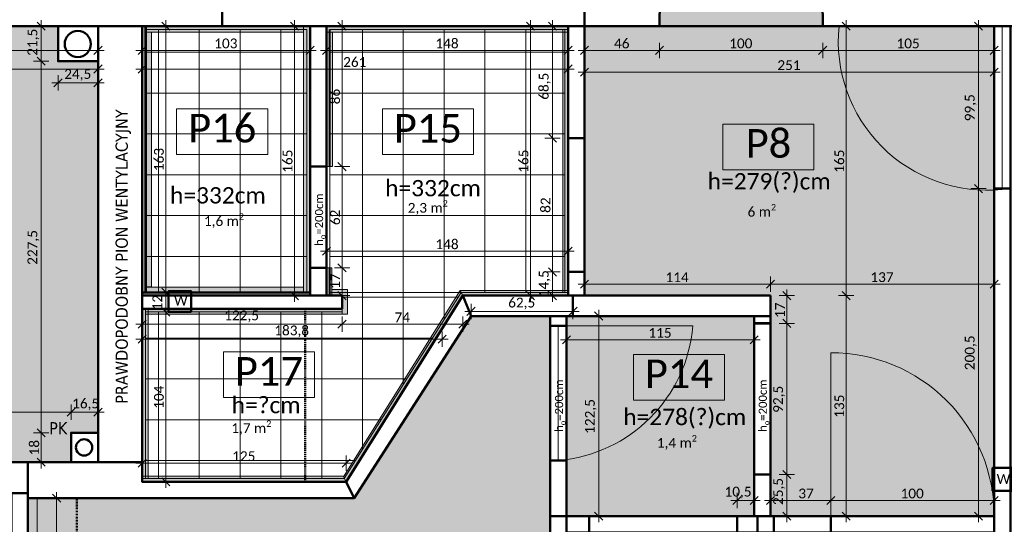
# Model space of a CAD drawing. Extents: x 70 to 2900, y 70 to 4130.
# Tile 4 of 7: x 1069 to 2275, y 1683 to 2301. Entities that reach past the tile are written whole.
import ezdxf
from ezdxf.xclip import XClip

# ---------------------------------------------------------------- set-up
doc = ezdxf.new("R2010")
doc.units = 0
doc.header["$MEASUREMENT"] = 0
doc.header["$XCLIPFRAME"] = 0
doc.linetypes.add('Kropki i Kreski', pattern=[36, 18, -9, 0, -9])
doc.linetypes.add('Przerywana', pattern=[25, 15, -10])
for name, color, linetype, lineweight in [('299-A Wymiary Opisy_Nr_pióra__41', 7, 'Continuous', 13), ('299-A Wymiary Opisy_Nr_pióra__65', 7, 'Continuous', 5), ('810-G Ogólne_Nr_pióra__1', 7, 'Continuous', 50), ('810-G Ogólne_Nr_pióra__21', 7, 'Continuous', 13), ('810-G Ogólne_Nr_pióra__24', 7, 'Continuous', 13), ('810-G Ogólne_Nr_pióra__41', 7, 'Continuous', 13), ('OW_tabela_stałe_Nr_pióra__41', 7, 'Continuous', 13), ('OW_tabela_stałe_Nr_pióra__5', 255, 'Continuous', 0), ('tekst_Nr_pióra__1', 7, 'Continuous', 50), ('tekst_Nr_pióra__41', 7, 'Continuous', 13)]:
    doc.layers.add(name, color=color, linetype=linetype, lineweight=lineweight)
for name, color, linetype, lineweight, true_color in [('810-G Ogólne_Nr_pióra__45', 7, 'Continuous', 40, 0x54be0e), ('810-G Ogólne_Nr_pióra__64', 7, 'Continuous', 5, 0x9f9f9f), ('810-G Ogólne_Nr_pióra__85', 7, 'Continuous', 40, 0xe1b45e)]:
    doc.layers.add(name, color=color, linetype=linetype, lineweight=lineweight, true_color=true_color)
doc.layers.add('820-G Rysunki Obrazki', color=7, linetype='Continuous')
doc.styles.add('GENERATED_STYLE_1', font='calibril.ttf')
doc.styles.add('GENERATED_STYLE_2', font='tahoma.ttf')
doc.linetypes.add('Fala', pattern='A,0,[1,WSPL_R1_inwentaryzacja_stan istniejÄ…cy1.Shx,S=0.447972,R=0,X=0,Y=0],-56.444445,0', length=56.444445)
pattern_1 = [(0, (338.93, 2461.1), (0, 50), []), (90, (338.93, 2461.1), (-50, 0), [])]

# ---------------------------------------------------------------- blocks, each defined once
blk = doc.blocks.new('Rysunek_2_2', base_point=(338.9, 2461.1))
at = {"layer": '810-G Ogólne_Nr_pióra__64', "linetype": 'Continuous', "lineweight": 5, "ltscale": 0.1, "true_color": 0x9f9f9f}
h = blk.add_hatch(dxfattribs=at)
h.set_pattern_fill('Siatka_25x25_0002', color=253, style=0, pattern_type=2)
h.set_pattern_definition(pattern_1)
h.paths.add_polyline_path([(1222.9, 2289.1), (1222.9, 1967.1), (1420.9, 1967.1), (1420.9, 2289.1)])
h = blk.add_hatch(dxfattribs=at)
h.set_pattern_fill('Siatka_25x25_0002', color=253, style=0, pattern_type=2)
h.set_pattern_definition(pattern_1)
h.paths.add_polyline_path([(1448.9, 2289.1), (1448.9, 1967.1), (1736.9, 1967.1), (1736.9, 2289.1)])
h = blk.add_hatch(dxfattribs=at)
h.set_pattern_fill('Siatka_25x25_0002', color=253, style=0, pattern_type=2)
h.set_pattern_definition(pattern_1)
h.paths.add_polyline_path([(1222.9, 1739.1), (1466.7, 1739.1), (1609.8, 1967.1), (1463.9, 1967.1), (1463.9, 1943.1), (1222.9, 1943.1)])
at = {"layer": '810-G Ogólne_Nr_pióra__85', "linetype": 'Continuous', "lineweight": 0, "ltscale": 0.1, "true_color": 0x382d17}
for points in [[(1800.9, 2699.1), (1800.9, 2451.1), (1854.9, 2451.1), (1852.9, 2293.1), (2052.9, 2293.1), (2051, 2451.1), (2068.9, 2451.1), (2068.9, 2699.1)], [(398.9, 2293.1), (398.9, 2079.1), (685.9, 2079.1), (685.9, 1759.1), (1131.9, 1759.1), (1131.9, 1795.1), (1164.9, 1795.1), (1164.9, 2079.1), (1164.9, 2250.1), (1115.9, 2250.1), (1115.9, 2293.1)], [(1760.9, 2293.1), (1760.9, 1963.1), (1988.9, 1963.1), (1988.9, 1693.1), (2262.9, 1693.1), (2262.9, 1963.1), (2262.9, 2293.1)], [(1718.9, 1069.1), (1718.9, 1693.1), (1718.9, 1761.1), (1718.9, 1926.1), (1718.9, 1938.1), (1622, 1938.1), (1478.9, 1715.1), (1078.8, 1715.1), (1078.8, 1069.1)], [(1968.9, 1938.1), (1738.9, 1938.1), (1738.9, 1693.1), (1968.9, 1693.1)]]:
    blk.add_hatch(color=29, dxfattribs=at).paths.add_polyline_path(points)
at = {"layer": '810-G Ogólne_Nr_pióra__85', "linetype": 'Continuous', "lineweight": 40, "ltscale": 0.1, "true_color": 0xe1b45e}
for points in [[(1222.9, 1967.1), (1222.9, 2289.1), (1222.9, 2293.1), (1218.9, 2293.1), (1218.9, 1967.1)], [(1222.9, 2293.1), (1222.9, 2285.8), (1416.7, 2285.8), (1416.7, 2293.1)], [(1424.9, 2293.1), (1416.7, 2293.1), (1416.7, 1967.1), (1424.9, 1967.1)], [(1740.9, 2293.1), (1444.9, 2293.1), (1444.9, 2285.8), (1740.9, 2285.8)], [(1224.4, 2285.8), (1224.4, 1973.7), (1230.6, 1973.7), (1230.6, 2285.8)], [(1444.9, 2285.8), (1444.9, 2121.1), (1452.2, 2121.1), (1452.2, 2285.8)], [(1734.4, 2289.1), (1734.4, 1967.1), (1740.9, 1967.1), (1740.9, 2289.1)], [(1444.9, 1997.1), (1444.9, 1963.1), (1451.6, 1963.1), (1451.6, 1997.1)], [(1424.9, 1963.1), (1424.9, 1967.1), (1218.9, 1967.1), (1218.9, 1963.1)], [(1416.7, 1973.6), (1224.4, 1973.7), (1224.4, 1967.1), (1416.7, 1967.1)], [(1451.2, 1963.1), (1470.7, 1963.1), (1470.7, 1970.8), (1451.2, 1970.8)], [(1612, 1963.1), (1608.6, 1969.2), (1465.6, 1741.2), (1468.9, 1735.1)], [(1612, 1963.1), (1740.9, 1963.1), (1740.9, 1967.1), (1736.9, 1967.1), (1736.9, 1969.2), (1608.6, 1969.2)], [(1470.7, 1963.1), (1463.9, 1963.1), (1463.9, 1940.2), (1470.7, 1940.2)], [(1218.9, 1739.1), (1226.3, 1739.1), (1226.3, 1947.1), (1218.9, 1947.1)], [(1222.9, 1947.1), (1222.9, 1940.2), (1463.9, 1940.2), (1463.9, 1947.1)], [(1218.9, 1735.1), (1468.9, 1735.1), (1465.2, 1742), (1218.9, 1742)], [(1078.9, 1715.1), (1078.9, 1069.1), (1090.2, 1069.1), (1090.2, 1715.1)]]:
    blk.add_hatch(color=43, dxfattribs=at).paths.add_polyline_path(points)
at = {"layer": '299-A Wymiary Opisy_Nr_pióra__65', "color": 7, "linetype": 'Continuous', "lineweight": 5, "ltscale": 0.1}
for p, q in [((1104.7, 2293.1), (1086, 2293.1)), ((1100.3, 2288.1), (1090.3, 2298.1)), ((1095.3, 2293.1), (1095.3, 2300.6)), ((1095.3, 2250.1), (1095.3, 2293.1)), ((1257.4, 2293.1), (1238.6, 2293.1)), ((1253, 2288.1), (1243, 2298.1)), ((1248, 2293.1), (1248, 2300.6)), ((1248, 1967.1), (1248, 2293.1)), ((1396.3, 2293.1), (1415.1, 2293.1)), ((1410.7, 2288.1), (1400.7, 2298.1)), ((1405.7, 2300.6), (1405.7, 2293.1)), ((1405.7, 2293.1), (1405.7, 1963.1)), ((1454.6, 2293.1), (1473.3, 2293.1)), ((1468.9, 2288.1), (1458.9, 2298.1)), ((1463.9, 2300.6), (1463.9, 2293.1)), ((1463.9, 2293.1), (1463.9, 2121.1)), ((1704.2, 2293.1), (1685.4, 2293.1)), ((1699.8, 2288.1), (1689.8, 2298.1)), ((1694.8, 2293.1), (1694.8, 2300.6)), ((1694.8, 1963.1), (1694.8, 2293.1)), ((1731.1, 2293.1), (1712.4, 2293.1)), ((1726.8, 2288.1), (1716.8, 2298.1)), ((1721.8, 2293.1), (1721.8, 2300.6)), ((1721.8, 2156.1), (1721.8, 2293.1)), ((2091.1, 2293.1), (2072.4, 2293.1)), ((2086.7, 2288.1), (2076.7, 2298.1)), ((2081.7, 2293.1), (2081.7, 2300.6)), ((2081.7, 1963.1), (2081.7, 2293.1)), ((2253.1, 2293.1), (2234.4, 2293.1)), ((2248.8, 2288.1), (2238.8, 2298.1)), ((2243.8, 2293.1), (2243.8, 2300.6)), ((2243.8, 2094.1), (2243.8, 2293.1)), ((1159.9, 2258.4), (1169.9, 2268.4)), ((1164.9, 2254), (1164.9, 2272.8)), ((1223.9, 2268.4), (1213.9, 2258.4)), ((1218.9, 2272.8), (1218.9, 2254)), ((1419.9, 2258.4), (1429.9, 2268.4)), ((1424.9, 2272.8), (1424.9, 2254)), ((1449.9, 2268.4), (1439.9, 2258.4)), ((1444.9, 2272.8), (1444.9, 2254)), ((1735.9, 2258.4), (1745.9, 2268.4)), ((1740.9, 2272.8), (1740.9, 2254)), ((1765.9, 2268.4), (1755.9, 2258.4)), ((1760.9, 2254), (1760.9, 2272.8)), ((1857.9, 2268.4), (1847.9, 2258.4)), ((1852.9, 2254), (1852.9, 2272.8)), ((2057.9, 2268.4), (2047.9, 2258.4)), ((2052.9, 2254), (2052.9, 2272.8)), ((2257.9, 2258.4), (2267.9, 2268.4)), ((2262.9, 2254), (2262.9, 2272.8)), ((685.9, 2263.4), (1164.9, 2263.4)), ((1164.9, 2263.4), (1172.4, 2263.4)), ((1218.9, 2263.4), (1211.4, 2263.4)), ((1424.9, 2263.4), (1218.9, 2263.4)), ((1432.4, 2263.4), (1424.9, 2263.4)), ((1444.9, 2263.4), (1437.4, 2263.4)), ((1740.9, 2263.4), (1444.9, 2263.4)), ((1748.4, 2263.4), (1740.9, 2263.4)), ((1753.4, 2263.4), (1760.9, 2263.4)), ((1760.9, 2263.4), (1852.9, 2263.4)), ((1852.9, 2263.4), (2052.9, 2263.4)), ((2052.9, 2263.4), (2262.9, 2263.4)), ((2262.9, 2263.4), (2270.4, 2263.4)), ((1104.7, 2250.1), (1086, 2250.1)), ((1090.3, 2255.1), (1100.3, 2245.1)), ((1095.3, 1795.1), (1095.3, 2250.1)), ((1159.9, 2235.6), (1169.9, 2245.6)), ((1164.9, 2231.2), (1164.9, 2250)), ((1223.9, 2245.6), (1213.9, 2235.6)), ((1218.9, 2231.2), (1218.9, 2250)), ((1735.9, 2235.6), (1745.9, 2245.6)), ((1740.9, 2231.2), (1740.9, 2250)), ((1760.9, 2246.2), (1760.9, 2227.5)), ((2262.9, 2246.2), (2262.9, 2227.5)), ((398.9, 2240.6), (1164.9, 2240.6)), ((1115.9, 2214.3), (1115.9, 2233.1)), ((1164.9, 2240.6), (1172.4, 2240.6)), ((1164.9, 2214.3), (1164.9, 2233.1)), ((1211.4, 2240.6), (1218.9, 2240.6)), ((1218.9, 2240.6), (1740.9, 2240.6)), ((1740.9, 2240.6), (1748.4, 2240.6)), ((1760.9, 2236.8), (1753.4, 2236.8)), ((1765.9, 2241.8), (1755.9, 2231.8)), ((2262.9, 2236.8), (1760.9, 2236.8)), ((2257.9, 2231.8), (2267.9, 2241.8)), ((2270.4, 2236.8), (2262.9, 2236.8)), ((1108.4, 2223.7), (1115.9, 2223.7)), ((1120.9, 2228.7), (1110.9, 2218.7)), ((1115.9, 2223.7), (1164.9, 2223.7)), ((1159.9, 2218.7), (1169.9, 2228.7)), ((1164.9, 2223.7), (1172.4, 2223.7)), ((1716.8, 2161.1), (1726.8, 2151.1)), ((1731.1, 2156.1), (1712.4, 2156.1)), ((1721.8, 1992.1), (1721.8, 2156.1)), ((1468.9, 2116.1), (1458.9, 2126.1)), ((1454.6, 2121.1), (1473.3, 2121.1)), ((1463.9, 2121.1), (1463.9, 1997.1)), ((2253.1, 2094.1), (2234.4, 2094.1)), ((2238.8, 2099.1), (2248.8, 2089.1)), ((2243.8, 1693.1), (2243.8, 2094.1)), ((1444.9, 2008.1), (1444.9, 2026.9)), ((1740.9, 2008.1), (1740.9, 2026.9)), ((1437.4, 2017.5), (1444.9, 2017.5)), ((1449.9, 2022.5), (1439.9, 2012.5)), ((1444.9, 2017.5), (1740.9, 2017.5)), ((1735.9, 2012.5), (1745.9, 2022.5)), ((1740.9, 2017.5), (1748.4, 2017.5)), ((1454.6, 1997.1), (1473.3, 1997.1)), ((1468.9, 1992.1), (1458.9, 2002.1)), ((1463.9, 1997.1), (1463.9, 1963.1)), ((1731.1, 1992.1), (1712.4, 1992.1)), ((1716.8, 1997.1), (1726.8, 1987.1)), ((1721.8, 1963.1), (1721.8, 1992.1)), ((1765.9, 1982.2), (1755.9, 1972.2)), ((1760.9, 1986.6), (1760.9, 1967.8)), ((1983.9, 1972.2), (1993.9, 1982.2)), ((1988.9, 1986.6), (1988.9, 1967.8)), ((2257.9, 1972.2), (2267.9, 1982.2)), ((2262.9, 1986.6), (2262.9, 1967.8)), ((1257.4, 1967.1), (1238.6, 1967.1)), ((1243, 1972.1), (1253, 1962.1)), ((1248, 1943.1), (1248, 1967.1)), ((1400.7, 1968.1), (1410.7, 1958.1)), ((1458.9, 1968.1), (1468.9, 1958.1)), ((1689.8, 1968.1), (1699.8, 1958.1)), ((1716.8, 1968.1), (1726.8, 1958.1)), ((1760.9, 1977.2), (1753.4, 1977.2)), ((1988.9, 1977.2), (1760.9, 1977.2)), ((2262.9, 1977.2), (1988.9, 1977.2)), ((2014, 1958.1), (2004, 1968.1)), ((2009, 1970.6), (2009, 1963.1)), ((2086.7, 1958.1), (2076.7, 1968.1)), ((2076.7, 1968.1), (2086.7, 1958.1)), ((2081.7, 1970.6), (2081.7, 1963.1)), ((2270.4, 1977.2), (2262.9, 1977.2)), ((1396.3, 1963.1), (1415.1, 1963.1)), ((1405.7, 1963.1), (1405.7, 1955.6)), ((1454.6, 1963.1), (1473.3, 1963.1)), ((1463.9, 1963.1), (1463.9, 1955.6)), ((1704.2, 1963.1), (1685.4, 1963.1)), ((1694.8, 1955.6), (1694.8, 1963.1)), ((1731.1, 1963.1), (1712.4, 1963.1)), ((1721.8, 1955.6), (1721.8, 1963.1)), ((1999.6, 1963.1), (2018.4, 1963.1)), ((2009, 1963.1), (2009, 1929.1)), ((2072.4, 1963.1), (2091.1, 1963.1)), ((2091.1, 1963.1), (2072.4, 1963.1)), ((2081.7, 1963.1), (2081.7, 1693.1)), ((2081.7, 1955.6), (2081.7, 1963.1)), ((1257.4, 1943.1), (1238.6, 1943.1)), ((1243, 1948.1), (1253, 1938.1)), ((1248, 1735.1), (1248, 1943.1)), ((1614.5, 1943.8), (1622, 1943.8)), ((1627, 1948.8), (1617, 1938.8)), ((1622, 1934.4), (1622, 1953.1)), ((1622, 1943.8), (1746.9, 1943.8)), ((1741.9, 1938.8), (1751.9, 1948.8)), ((1746.9, 1934.4), (1746.9, 1953.1)), ((1746.9, 1943.8), (1754.4, 1943.8)), ((1783.4, 1933.1), (1773.4, 1943.1)), ((1778.4, 1945.6), (1778.4, 1938.1)), ((1223.9, 1933.1), (1213.9, 1923.1)), ((1218.9, 1937.4), (1218.9, 1918.7)), ((1458.9, 1923.1), (1468.9, 1933.1)), ((1463.9, 1937.4), (1463.9, 1918.7)), ((1607, 1923.1), (1617, 1933.1)), ((1612, 1937.4), (1612, 1918.7)), ((1769, 1938.1), (1787.7, 1938.1)), ((1778.4, 1938.1), (1778.4, 1693.1)), ((2014, 1924.1), (2004, 1934.1)), ((1218.9, 1928.1), (1211.4, 1928.1)), ((1463.9, 1928.1), (1218.9, 1928.1)), ((1218.9, 1919), (1218.9, 1900.3)), ((1612, 1928.1), (1463.9, 1928.1)), ((1586.6, 1919), (1586.6, 1900.3)), ((1619.5, 1928.1), (1612, 1928.1)), ((1738.9, 1899.7), (1738.9, 1918.4)), ((1968.9, 1899.7), (1968.9, 1918.4)), ((1999.6, 1929.1), (2018.4, 1929.1)), ((2009, 1929.1), (2009, 1744.1)), ((1218.9, 1909.7), (1211.4, 1909.7)), ((1223.9, 1914.7), (1213.9, 1904.7)), ((1586.6, 1909.7), (1218.9, 1909.7)), ((1581.6, 1904.7), (1591.6, 1914.7)), ((1594.1, 1909.7), (1586.6, 1909.7)), ((1731.4, 1909), (1738.9, 1909)), ((1743.9, 1914), (1733.9, 1904)), ((1738.9, 1909), (1968.9, 1909)), ((1963.9, 1904), (1973.9, 1914)), ((1968.9, 1909), (1976.4, 1909)), ((1136.9, 1825.3), (1126.9, 1815.3)), ((1131.9, 1810.9), (1131.9, 1829.6)), ((1159.9, 1815.3), (1169.9, 1825.3)), ((1164.9, 1810.9), (1164.9, 1829.6)), ((685.9, 1820.3), (1131.9, 1820.3)), ((1131.9, 1820.3), (1164.9, 1820.3)), ((1164.9, 1820.3), (1172.4, 1820.3)), ((1090.3, 1800.1), (1100.3, 1790.1)), ((1104.7, 1795.1), (1086, 1795.1)), ((1095.3, 1759.1), (1095.3, 1795.1)), ((1090.3, 1764.1), (1100.3, 1754.1)), ((1223.9, 1763), (1213.9, 1753)), ((1218.9, 1767.4), (1218.9, 1748.6)), ((1463.9, 1753), (1473.9, 1763)), ((1468.9, 1767.4), (1468.9, 1748.6)), ((1104.7, 1759.1), (1086, 1759.1)), ((1095.3, 1751.6), (1095.3, 1759.1)), ((1218.9, 1758), (1211.4, 1758)), ((1468.9, 1758), (1218.9, 1758)), ((1476.4, 1758), (1468.9, 1758)), ((1243, 1740.1), (1253, 1730.1)), ((1999.6, 1744.1), (2018.4, 1744.1)), ((2014, 1739.1), (2004, 1749.1)), ((2009, 1744.1), (2009, 1693.1)), ((1257.4, 1735.1), (1238.6, 1735.1)), ((1248, 1727.6), (1248, 1735.1)), ((1123.5, 1715.1), (1104.8, 1715.1)), ((1119.2, 1710.1), (1109.2, 1720.1)), ((1114.2, 1715.1), (1114.2, 1722.6)), ((1114.2, 1069.1), (1114.2, 1715.1)), ((1952.9, 1717.3), (1942.9, 1707.3)), ((1947.9, 1721.7), (1947.9, 1703)), ((1963.9, 1707.3), (1973.9, 1717.3)), ((1968.9, 1721.7), (1968.9, 1703)), ((1993.9, 1717.3), (1983.9, 1707.3)), ((1988.9, 1703), (1988.9, 1721.7)), ((2067.9, 1717.3), (2057.9, 1707.3)), ((2062.9, 1703), (2062.9, 1721.7)), ((2257.9, 1707.3), (2267.9, 1717.3)), ((2262.9, 1703), (2262.9, 1721.7)), ((1947.9, 1712.3), (1940.4, 1712.3)), ((1968.9, 1712.3), (1947.9, 1712.3)), ((1976.4, 1712.3), (1968.9, 1712.3)), ((1981.4, 1712.3), (1988.9, 1712.3)), ((1988.9, 1712.3), (2062.9, 1712.3)), ((2062.9, 1712.3), (2262.9, 1712.3)), ((2262.9, 1712.3), (2270.4, 1712.3)), ((1769, 1693.1), (1787.7, 1693.1)), ((1773.4, 1698.1), (1783.4, 1688.1)), ((1778.4, 1693.1), (1778.4, 1685.6)), ((1999.6, 1693.1), (2018.4, 1693.1)), ((2004, 1698.1), (2014, 1688.1)), ((2009, 1693.1), (2009, 1685.6)), ((2072.4, 1693.1), (2091.1, 1693.1)), ((2076.7, 1698.1), (2086.7, 1688.1)), ((2081.7, 1693.1), (2081.7, 1685.6)), ((2253.1, 1693.1), (2234.4, 1693.1)), ((2238.8, 1698.1), (2248.8, 1688.1)), ((2243.8, 1685.6), (2243.8, 1693.1))]:
    blk.add_line(p, q, dxfattribs=at)
at = {"layer": '810-G Ogólne_Nr_pióra__1', "color": 7, "linetype": 'Continuous', "lineweight": 50, "ltscale": 0.1, "flags": 128}
for points in [[(166.9, 2451.1), (1316.9, 2451.1), (1316.9, 2293.1), (166.9, 2293.1)], [(1316.9, 2451.1), (1760.9, 2451.1), (1760.9, 2293.1), (1316.9, 2293.1)], [(1760.9, 2451.1), (1760.9, 2293.1), (1852.9, 2293.1), (1854.9, 2451.1)], [(1854.9, 2451.1), (2051, 2451.1), (2052.9, 2293.1), (1852.9, 2293.1)], [(2568.9, 2451.1), (2051, 2451.1), (2052.9, 2293.1), (2568.9, 2293.1)], [(1164.9, 2293.1), (1164.9, 2250.1), (1115.9, 2250.1), (1115.9, 2293.1)], [(1218.9, 1967.1), (1218.9, 2293.1), (1222.9, 2293.1), (1222.9, 1967.1)], [(1444.9, 2121.1), (1444.9, 2293.1), (1424.9, 2293.1), (1424.9, 2121.1)], [(1760.9, 2293.1), (1760.9, 2156.1), (1740.9, 2156.1), (1740.9, 2293.1)], [(2262.9, 1485.1), (2262.9, 2293.1), (2282.9, 2293.1), (2282.9, 1485.1)], [(2282.9, 2094.1), (2262.9, 2094.1), (2262.9, 2293.1), (2282.9, 2293.1)], [(1760.9, 2156.1), (1740.9, 2156.1), (1740.9, 1992.1), (1760.9, 1992.1)], [(1424.9, 2121.1), (1444.9, 2121.1), (1444.9, 1997.1), (1424.9, 1997.1)], [(1444.9, 1997.1), (1424.9, 1997.1), (1424.9, 1963.1), (1444.9, 1963.1)], [(1740.9, 1992.1), (1760.9, 1992.1), (1760.9, 1963.1), (1740.9, 1963.1)], [(1424.9, 1963.1), (1218.9, 1963.1), (1218.9, 1967.1), (1424.9, 1967.1)], [(1463.9, 1963.1), (1218.9, 1963.1), (1218.9, 1947.1), (1463.9, 1947.1)], [(1478.9, 1715.1), (1622, 1938.1), (1612, 1963.1), (1468.9, 1735.1)], [(1988.9, 1963.1), (1746.9, 1963.1), (1746.9, 1938.1), (1988.9, 1938.1)], [(1738.9, 1938.1), (1738.9, 1926.1), (1718.9, 1926.1), (1718.9, 1938.1)], [(1968.9, 1938.1), (1968.9, 1929.1), (1988.9, 1929.1), (1988.9, 1938.1)], [(1718.9, 1926.1), (1738.9, 1926.1), (1738.9, 1761.1), (1718.9, 1761.1)], [(1968.9, 1929.2), (1968.9, 1744.1), (1988.9, 1744.1), (1988.9, 1929.2)], [(1164.9, 1759.1), (1164.9, 1795.1), (1131.9, 1795.1), (1131.9, 1759.1)], [(398.9, 1721.1), (1078.9, 1721.1), (1078.9, 1759.1), (666.9, 1759.1), (666.9, 1744.8), (398.9, 1744.8)], [(1078.9, 1715.1), (1478.9, 1715.1), (1468.9, 1735.1), (1218.9, 1735.1), (1218.9, 1759.1), (1078.9, 1759.1)], [(1738.9, 1693.1), (1738.9, 1761.1), (1718.9, 1761.1), (1718.9, 1693.1)], [(1968.9, 1744.1), (1968.9, 1693.1), (1988.9, 1693.1), (1988.9, 1744.1)], [(1078.9, 1069.1), (1078.9, 1721.1), (1058.9, 1721.1), (1058.9, 1069.1)], [(1738.9, 1069.1), (1738.9, 1693.1), (1718.9, 1693.1), (1718.9, 1069.1)], [(1738.9, 1673.1), (1766.9, 1673.1), (1766.9, 1693.1), (1738.9, 1693.1)], [(1766.9, 1673.1), (1766.9, 1693.1), (1947.9, 1693.1), (1947.9, 1673.1)], [(1947.9, 1673.1), (1947.9, 1693.1), (1972.9, 1693.1), (1972.9, 1673.1)], [(1972.9, 1673.1), (1972.9, 1693.1), (1992.9, 1693.1), (1992.9, 1673.1)], [(1992.9, 1673.1), (2262.9, 1673.1), (2262.9, 1693.1), (1992.9, 1693.1)], [(2062.9, 1693.1), (2062.9, 1673.1), (2262.9, 1673.1), (2262.9, 1693.1)]]:
    blk.add_lwpolyline(points, close=True, dxfattribs=at)
for points in [[(1164.9, 1963.1), (1164.9, 2293.1), (1218.9, 2293.1), (1218.9, 1963.1)], [(1218.9, 1963.1), (1218.9, 1759.1), (1164.9, 1759.1), (1164.9, 1963.1)], [(1746.9, 1938.1), (1622, 1938.1), (1612, 1963.1), (1746.9, 1963.1)]]:
    blk.add_lwpolyline(points, dxfattribs=at)
at = {"layer": '810-G Ogólne_Nr_pióra__1', "color": 7, "linetype": 'Przerywana', "lineweight": 50, "ltscale": 0.1, "flags": 128}
blk.add_lwpolyline([(1218.9, 1735.1), (1218.9, 1947.1), (1418.9, 1947.1), (1418.9, 1735.1)], close=True, dxfattribs=at)
at = {"layer": '810-G Ogólne_Nr_pióra__1', "color": 7, "linetype": 'Kropki i Kreski', "lineweight": 50, "ltscale": 0.1, "flags": 128}
blk.add_lwpolyline([(1078.9, 1069.1), (1078.9, 1715.1), (1138.9, 1715.1), (1138.9, 1069.1)], close=True, dxfattribs=at)
at = {"layer": '810-G Ogólne_Nr_pióra__21', "color": 7, "linetype": 'Continuous', "lineweight": 13, "ltscale": 0.1, "flags": 128}
for points in [[(2272.9, 2293.1), (2272.9, 2093.1, -0.475275), (2072.9, 2293.1)], [(1728.9, 1926.1), (1893.9, 1926.1, -0.364167), (1728.9, 1761.1)], [(2062.9, 1693.1), (2062.9, 1893.1, -0.416686), (2262.9, 1693.1)]]:
    blk.add_lwpolyline(points, format="xyb", close=True, dxfattribs=at)
at = {"layer": '810-G Ogólne_Nr_pióra__24', "color": 7, "linetype": 'Continuous', "lineweight": 13, "ltscale": 0.1, "flags": 128}
for points in [[(1224.4, 2293.1), (1416.7, 2293.1), (1416.7, 2285.8), (1224.4, 2285.8)], [(1424.9, 2293.1), (1424.9, 1967.1), (1416.7, 1967.1), (1416.7, 2293.1)], [(1740.9, 2293.1), (1444.9, 2293.1), (1444.9, 2285.8), (1740.9, 2285.8)], [(1224.4, 1973.7), (1224.4, 2285.8), (1230.6, 2285.8), (1230.6, 1973.7)], [(1444.9, 2285.8), (1444.9, 2121.1), (1452.2, 2121.1), (1452.2, 2285.8)], [(1740.9, 1969.2), (1740.9, 2285.8), (1734.4, 2285.8), (1734.4, 1969.2)], [(1444.9, 1997.1), (1444.9, 1963.1), (1451.2, 1963.1), (1451.2, 1997.1)], [(1416.7, 1967.1), (1224.4, 1967.1), (1224.4, 1973.6), (1416.7, 1973.6)], [(1451.2, 1963.1), (1470.7, 1963.1), (1470.7, 1970.8), (1451.2, 1970.8)], [(1612, 1963.1), (1468.9, 1735.1), (1465.6, 1741.2), (1608.6, 1969.2)], [(1612, 1963.1), (1740.9, 1963.1), (1740.9, 1969.2), (1608.6, 1969.2)], [(1470.7, 1963.1), (1470.7, 1940.2), (1463.9, 1940.2), (1463.9, 1963.1)], [(1218.9, 1742), (1218.9, 1947.1), (1226.3, 1947.1), (1226.3, 1742)], [(1226.3, 1947.1), (1463.9, 1947.1), (1463.9, 1940.2), (1226.3, 1940.2)], [(1218.9, 1735.1), (1468.9, 1735.1), (1465.2, 1742), (1218.9, 1742)], [(1078.9, 1715.1), (1078.9, 1069.1), (1090.2, 1069.1), (1090.2, 1715.1)]]:
    blk.add_lwpolyline(points, close=True, dxfattribs=at)
at = {"layer": '810-G Ogólne_Nr_pióra__45', "color": 72, "linetype": 'Fala', "lineweight": 40, "ltscale": 0.1, "true_color": 0x54be0e}
for p, q in [((2052.9, 2293.1), (2161.2, 2293.1)), ((1448.9, 2121.1), (1448.9, 2289.1)), ((1448.9, 1963.1), (1448.9, 1997.1)), ((1622, 1938.1), (1478.9, 1715.1)), ((1478.9, 1715.1), (1143.1, 1715.1))]:
    blk.add_line(p, q, dxfattribs=at)
at = {"layer": '810-G Ogólne_Nr_pióra__64', "color": 253, "linetype": 'Continuous', "lineweight": 5, "ltscale": 0.1, "true_color": 0x9f9f9f}
for p, q in [((1854.9, 2451.1), (1852.9, 2293.1)), ((2052.9, 2293.1), (2051, 2451.1)), ((398.9, 2293.1), (1115.9, 2293.1)), ((1115.9, 2293.1), (1115.9, 2250.1)), ((1222.9, 2293.1), (1218.9, 2293.1)), ((1218.9, 2293.1), (1218.9, 1967.1)), ((1222.9, 2293.1), (1222.9, 2285.8)), ((1416.7, 2293.1), (1222.9, 2293.1)), ((1222.9, 2289.1), (1222.9, 2293.1)), ((1424.9, 2293.1), (1416.7, 2293.1)), ((1416.7, 2293.1), (1416.7, 1967.1)), ((1416.7, 2285.8), (1416.7, 2293.1)), ((1424.9, 1967.1), (1424.9, 2293.1)), ((1740.9, 2293.1), (1444.9, 2293.1)), ((1444.9, 2293.1), (1444.9, 2285.8)), ((1740.9, 2285.8), (1740.9, 2293.1)), ((1760.9, 1963.1), (1760.9, 2293.1)), ((1760.9, 2293.1), (2262.9, 2293.1)), ((1852.9, 2293.1), (2052.9, 2293.1)), ((2262.9, 2293.1), (2262.9, 1963.1)), ((1222.9, 1967.1), (1222.9, 2289.1)), ((1222.9, 2289.1), (1420.9, 2289.1)), ((1222.9, 1967.1), (1222.9, 2289.1)), ((1222.9, 2285.8), (1416.7, 2285.8)), ((1224.4, 2285.8), (1224.4, 1973.7)), ((1230.6, 2285.8), (1224.4, 2285.8)), ((1230.6, 1973.7), (1230.6, 2285.8)), ((1420.9, 2289.1), (1420.9, 1967.1)), ((1444.9, 2285.8), (1740.9, 2285.8)), ((1444.9, 2285.8), (1444.9, 2121.1)), ((1452.2, 2285.8), (1444.9, 2285.8)), ((1448.9, 1967.1), (1448.9, 2289.1)), ((1448.9, 2289.1), (1736.9, 2289.1)), ((1452.2, 2121.1), (1452.2, 2285.8)), ((1734.4, 2289.1), (1734.4, 1967.1)), ((1740.9, 2289.1), (1734.4, 2289.1)), ((1736.9, 2289.1), (1736.9, 1967.1)), ((1740.9, 1967.1), (1740.9, 2289.1)), ((1115.9, 2250.1), (1164.9, 2250.1)), ((1164.9, 2250.1), (1164.9, 2079.1)), ((1444.9, 2121.1), (1452.2, 2121.1)), ((1164.9, 2079.1), (1164.9, 1795.1)), ((1444.9, 1997.1), (1444.9, 1963.1)), ((1451.6, 1997.1), (1444.9, 1997.1)), ((1451.6, 1963.1), (1451.6, 1997.1)), ((1424.9, 1967.1), (1218.9, 1967.1)), ((1218.9, 1967.1), (1218.9, 1963.1)), ((1218.9, 1967.1), (1222.9, 1967.1)), ((1420.9, 1967.1), (1222.9, 1967.1)), ((1224.4, 1973.7), (1230.6, 1973.7)), ((1416.7, 1973.6), (1224.4, 1973.7)), ((1224.4, 1973.7), (1224.4, 1967.1)), ((1224.4, 1967.1), (1416.7, 1967.1)), ((1416.7, 1967.1), (1416.7, 1973.6)), ((1416.7, 1967.1), (1424.9, 1967.1)), ((1424.9, 1963.1), (1424.9, 1967.1)), ((1736.9, 1967.1), (1448.9, 1967.1)), ((1470.7, 1970.8), (1451.2, 1970.8)), ((1451.2, 1970.8), (1451.2, 1963.1)), ((1609.8, 1967.1), (1463.9, 1967.1)), ((1463.9, 1967.1), (1463.9, 1943.1)), ((1608.6, 1969.2), (1465.6, 1741.2)), ((1466.7, 1739.1), (1609.8, 1967.1)), ((1470.7, 1963.1), (1470.7, 1970.8)), ((1736.9, 1969.2), (1608.6, 1969.2)), ((1608.6, 1969.2), (1612, 1963.1)), ((1612, 1963.1), (1608.6, 1969.2)), ((1734.4, 1967.1), (1740.9, 1967.1)), ((1736.9, 1967.1), (1736.9, 1969.2)), ((1740.9, 1967.1), (1736.9, 1967.1)), ((1740.9, 1963.1), (1740.9, 1967.1)), ((1218.9, 1963.1), (1424.9, 1963.1)), ((1444.9, 1963.1), (1451.6, 1963.1)), ((1451.2, 1963.1), (1470.7, 1963.1)), ((1463.9, 1963.1), (1470.7, 1963.1)), ((1463.9, 1940.2), (1463.9, 1963.1)), ((1468.9, 1735.1), (1612, 1963.1)), ((1470.7, 1963.1), (1470.7, 1940.2)), ((1612, 1963.1), (1740.9, 1963.1)), ((1988.9, 1963.1), (1760.9, 1963.1)), ((1988.9, 1693.1), (1988.9, 1963.1)), ((2262.9, 1963.1), (2262.9, 1693.1)), ((1226.3, 1947.1), (1218.9, 1947.1)), ((1218.9, 1947.1), (1218.9, 1739.1)), ((1222.9, 1947.1), (1222.9, 1940.2)), ((1463.9, 1947.1), (1222.9, 1947.1)), ((1463.9, 1943.1), (1222.9, 1943.1)), ((1222.9, 1943.1), (1222.9, 1739.1)), ((1226.3, 1739.1), (1226.3, 1947.1)), ((1463.9, 1940.2), (1463.9, 1947.1)), ((1222.9, 1940.2), (1463.9, 1940.2)), ((1470.7, 1940.2), (1463.9, 1940.2)), ((1622, 1938.1), (1478.9, 1715.1)), ((1718.9, 1938.1), (1622, 1938.1)), ((1718.9, 1926.1), (1718.9, 1938.1)), ((1738.9, 1938.1), (1968.9, 1938.1)), ((1738.9, 1693.1), (1738.9, 1938.1)), ((1968.9, 1938.1), (1968.9, 1693.1)), ((1718.9, 1761.1), (1718.9, 1926.1)), ((1131.9, 1795.1), (1131.9, 1759.1)), ((1164.9, 1795.1), (1131.9, 1795.1)), ((1131.9, 1759.1), (685.9, 1759.1)), ((1718.9, 1693.1), (1718.9, 1761.1)), ((1465.2, 1742), (1218.9, 1742)), ((1218.9, 1742), (1218.9, 1735.1)), ((1218.9, 1739.1), (1226.3, 1739.1)), ((1222.9, 1739.1), (1466.7, 1739.1)), ((1468.9, 1735.1), (1465.2, 1742)), ((1465.6, 1741.2), (1468.9, 1735.1)), ((1218.9, 1735.1), (1468.9, 1735.1)), ((1478.9, 1715.1), (1078.8, 1715.1)), ((1078.8, 1715.1), (1078.8, 1069.1)), ((1078.9, 1715.1), (1078.9, 1069.1)), ((1090.2, 1715.1), (1078.9, 1715.1)), ((1090.2, 1069.1), (1090.2, 1715.1)), ((1478.9, 1715.1), (1478.9, 1715.1)), ((1718.9, 1069.1), (1718.9, 1693.1)), ((1968.9, 1693.1), (1738.9, 1693.1)), ((2262.9, 1693.1), (1988.9, 1693.1))]:
    blk.add_line(p, q, dxfattribs=at)
at = {"layer": 'OW_tabela_stałe_Nr_pióra__41', "color": 7, "linetype": 'Continuous', "lineweight": 13, "ltscale": 0.1}
for p, q in [((1372.9, 2191.9), (1261.2, 2191.9)), ((1261.2, 2191.9), (1261.2, 2135.9)), ((1372.9, 2135.9), (1372.9, 2191.9)), ((1625, 2191.9), (1513.3, 2191.9)), ((1513.3, 2191.9), (1513.3, 2135.9)), ((1625, 2135.9), (1625, 2191.9)), ((2042.2, 2173.1), (1930.6, 2173.1)), ((1930.6, 2173.1), (1930.6, 2117.1)), ((2042.2, 2117.1), (2042.2, 2173.1)), ((1261.2, 2135.9), (1372.9, 2135.9)), ((1513.3, 2135.9), (1625, 2135.9)), ((1930.6, 2117.1), (2042.2, 2117.1)), ((1430.1, 1894.2), (1318.5, 1894.2)), ((1318.5, 1894.2), (1318.5, 1838.2)), ((1430.1, 1838.2), (1430.1, 1894.2)), ((1932.5, 1891.2), (1820.9, 1891.2)), ((1820.9, 1891.2), (1820.9, 1835.2)), ((1932.5, 1835.2), (1932.5, 1891.2)), ((1318.5, 1838.2), (1430.1, 1838.2)), ((1820.9, 1835.2), (1932.5, 1835.2))]:
    blk.add_line(p, q, dxfattribs=at)
at = {"layer": 'tekst_Nr_pióra__1', "color": 7, "linetype": 'Continuous', "lineweight": 50, "ltscale": 0.1}
for centre, radius in [((1140.1, 2271.2), 16), ((1147.9, 1777.2), 10)]:
    blk.add_circle(centre, radius, dxfattribs=at)
at = {"layer": '299-A Wymiary Opisy_Nr_pióra__41', "color": 7, "linetype": 'Continuous', "lineweight": 13, "char_height": 12, "attachment_point": 7, "style": 'GENERATED_STYLE_1'}
for s, insert, width in [('\\A1;{\\pql;\\fCalibri Light|b0|i0|c238|p34;103}', (1307.3, 2265.8), 29.184), ('\\A1;{\\pql;\\fCalibri Light|b0|i0|c238|p34;261}', (1465.3, 2243), 29.184), ('\\A1;{\\pql;\\fCalibri Light|b0|i0|c238|p34;148}', (1578.3, 2019.9), 29.184), ('\\A1;{\\pql;\\fCalibri Light|b0|i0|c238|p34;62,5}', (1667.5, 1946.2), 33.92), ('\\A1;{\\pql;\\fCalibri Light|b0|i0|c238|p34;122,5}', (1319.6, 1930.5), 43.648), ('\\A1;{\\pql;\\fCalibri Light|b0|i0|c238|p34;74}', (1528.2, 1930.5), 19.456), ('\\A1;{\\pql;\\fCalibri Light|b0|i0|c238|p34;183,8}', (1380.9, 1912.1), 43.648), ('\\A1;{\\pql;\\fCalibri Light|b0|i0|c238|p34;115}', (1839.3, 1911.4), 29.184), ('\\A1;{\\pql;\\fCalibri Light|b0|i0|c238|p34;125}', (1329.3, 1760.4), 29.184), ('\\A1;{\\pql;\\fCalibri Light|b0|i0|c238|p34;10,5}', (1932.6, 1714.7), 33.92), ('\\A1;{\\pql;\\fCalibri Light|b0|i0|c238|p34;100}', (2148.3, 1714.7), 29.184)]:
    blk.add_mtext(s, dxfattribs=dict(at, insert=insert, width=width))
at = {"layer": '299-A Wymiary Opisy_Nr_pióra__41', "color": 7, "linetype": 'Continuous', "lineweight": 13, "char_height": 12, "attachment_point": 7, "rotation": 90, "style": 'GENERATED_STYLE_1'}
for s, insert, width in [('\\A1;{\\pql;\\fCalibri Light|b0|i0|c238|p34;86}', (1461.5, 2197.4), 19.456), ('\\A1;{\\pql;\\fCalibri Light|b0|i0|c238|p34;165}', (1403.3, 2113.5), 29.184), ('\\A1;{\\pql;\\fCalibri Light|b0|i0|c238|p34;165}', (1692.4, 2113.5), 29.184), ('\\A1;{\\pql;\\fCalibri Light|b0|i0|c238|p34;14,5}', (1719.4, 1961.1), 33.92), ('\\A1;{\\pql;\\fCalibri Light|b0|i0|c238|p34;17}', (1461.5, 1971.4), 19.456), ('\\A1;{\\pql;\\fCalibri Light|b0|i0|c238|p34;17}', (2006.6, 1935.7), 19.456), ('\\A1;{\\pql;\\fCalibri Light|b0|i0|c238|p34;104}', (1245.6, 1824.5), 29.184)]:
    blk.add_mtext(s, dxfattribs=dict(at, insert=insert, width=width))
at = {"layer": '299-A Wymiary Opisy_Nr_pióra__65', "color": 7, "linetype": 'Continuous', "lineweight": 5, "char_height": 12, "attachment_point": 7, "rotation": 90, "style": 'GENERATED_STYLE_1'}
for s, insert, width in [('\\A1;{\\pql;\\fCalibri Light|b0|i0|c238|p34;21,5}', (1092.9, 2256.8), 33.92), ('\\A1;{\\pql;\\fCalibri Light|b0|i0|c238|p34;68,5}', (1719.4, 2202.9), 33.92), ('\\A1;{\\pql;\\fCalibri Light|b0|i0|c238|p34;99,5}', (2241.4, 2176.6), 33.92), ('\\A1;{\\pql;\\fCalibri Light|b0|i0|c238|p34;163}', (1245.6, 2115.5), 29.184), ('\\A1;{\\pql;\\fCalibri Light|b0|i0|c238|p34;165}', (2079.3, 2113.5), 29.184), ('\\A1;{\\pql;\\fCalibri Light|b0|i0|c238|p34;82}', (1719.4, 2064.4), 19.456), ('\\A1;{\\pql;\\fCalibri Light|b0|i0|c238|p34;62}', (1461.5, 2049.4), 19.456), ('\\A1;{\\pql;\\fCalibri Light|b0|i0|c238|p34;227,5}', (1092.9, 2000.8), 43.648), ('\\A1;{\\pql;\\fCalibri Light|b0|i0|c238|p34;12}', (1243.6, 1945.1), 19.456), ('\\A1;{\\pql;\\fCalibri Light|b0|i0|c238|p34;200,5}', (2241.4, 1871.8), 43.648), ('\\A1;{\\pql;\\fCalibri Light|b0|i0|c238|p34;92,5}', (2006.6, 1819.6), 33.92), ('\\A1;{\\pql;\\fCalibri Light|b0|i0|c238|p34;135}', (2079.3, 1813.5), 29.184), ('\\A1;{\\pql;\\fCalibri Light|b0|i0|c238|p34;122,5}', (1776, 1793.8), 43.648), ('\\A1;{\\pql;\\fCalibri Light|b0|i0|c238|p34;18}', (1092.9, 1767.4), 19.456), ('\\A1;{\\pql;\\fCalibri Light|b0|i0|c238|p34;25,5}', (2006.6, 1706.7), 33.92)]:
    blk.add_mtext(s, dxfattribs=dict(at, insert=insert, width=width))
at = {"layer": '299-A Wymiary Opisy_Nr_pióra__65', "color": 7, "linetype": 'Continuous', "lineweight": 5, "char_height": 12, "attachment_point": 7, "style": 'GENERATED_STYLE_1'}
for s, insert, width in [('\\A1;{\\pql;\\fCalibri Light|b0|i0|c238|p34;148}', (1578.3, 2265.8), 29.184), ('\\A1;{\\pql;\\fCalibri Light|b0|i0|c238|p34;46}', (1797.2, 2265.8), 19.456), ('\\A1;{\\pql;\\fCalibri Light|b0|i0|c238|p34;100}', (1938.3, 2265.8), 29.184), ('\\A1;{\\pql;\\fCalibri Light|b0|i0|c238|p34;105}', (2143.3, 2265.8), 29.184), ('\\A1;{\\pql;\\fCalibri Light|b0|i0|c238|p34;251}', (1997.3, 2239.2), 29.184), ('\\A1;{\\pql;\\fCalibri Light|b0|i0|c238|p34;24,5}', (1123.5, 2226.1), 33.92), ('\\A1;{\\pql;\\fCalibri Light|b0|i0|c238|p34;114}', (1860.3, 1979.6), 29.184), ('\\A1;{\\pql;\\fCalibri Light|b0|i0|c238|p34;137}', (2111.3, 1979.6), 29.184), ('\\A1;{\\pql;\\fCalibri Light|b0|i0|c238|p34;16,5}', (1133.2, 1822.7), 33.92), ('\\A1;{\\pql;\\fCalibri Light|b0|i0|c238|p34;37}', (2023, 1714.7), 19.456)]:
    blk.add_mtext(s, dxfattribs=dict(at, insert=insert, width=width))
at = {"layer": '810-G Ogólne_Nr_pióra__41', "color": 7, "linetype": 'Continuous', "lineweight": 13, "char_height": 12, "attachment_point": 7, "style": 'GENERATED_STYLE_1'}
for s, insert in [('\\A1;{\\pql;\\fCalibri Light|b0|i0|c238|p34;6 m\\fCalibri Light|b0|i0|c238|p34;\\A1{\\H.66x;\\S2^  ;}}', (1960.8, 2056.3)), ('\\A1;{\\pql;\\fCalibri Light|b0|i0|c238|p34;2,3 m\\fCalibri Light|b0|i0|c238|p34;\\A1{\\H.66x;\\S2^  ;}}', (1544.4, 2061.1)), ('\\A1;{\\pql;\\fCalibri Light|b0|i0|c238|p34;1,6 m\\fCalibri Light|b0|i0|c238|p34;\\A1{\\H.66x;\\S2^  ;}}', (1294.7, 2044.9)), ('\\A1;{\\pql;\\fCalibri Light|b0|i0|c238|p34;1,7 m\\fCalibri Light|b0|i0|c238|p34;\\A1{\\H.66x;\\S2^  ;}}', (1328.2, 1791.3)), ('\\A1;{\\pql;\\fCalibri Light|b0|i0|c238|p34;1,4 m\\fCalibri Light|b0|i0|c238|p34;\\A1{\\H.66x;\\S2^  ;}}', (1849.7, 1773.3))]:
    blk.add_mtext(s, dxfattribs=dict(at, insert=insert))
at = {"layer": 'OW_tabela_stałe_Nr_pióra__41', "color": 7, "linetype": 'Continuous', "lineweight": 13, "attachment_point": 2, "rotation": 90}
for s, insert, char_height, style in [('\\A1;{\\pqc;\\fTahoma|b0|i0|c238|p34;PRAWDOPODOBNY \\fTahoma|b0|i0|c238|p34;PION WENTYLACYJNY}', (1186.4, 2010.9), 15, 'GENERATED_STYLE_2'), ('\\A1;{\\pqc;\\fCalibri Light|b0|i0|c238|p34;h\\fCalibri Light|b0|i0|c238|p34;\\A1{\\H.66x;\\S ^ o;}\\fCalibri Light|b0|i0|c238|p34;=\\fCalibri Light|b0|i0|c238|p34;200\\fCalibri Light|b0|i0|c238|p34;cm}', (1971.5, 1828.3), 10, 'GENERATED_STYLE_1')]:
    blk.add_mtext(s, dxfattribs=dict(at, insert=insert, char_height=char_height, style=style))
at = {"layer": 'OW_tabela_stałe_Nr_pióra__41', "color": 7, "linetype": 'Continuous', "lineweight": 13, "attachment_point": 2, "style": 'GENERATED_STYLE_1'}
for s, insert, char_height in [('\\A1;{\\pqc;\\fCalibri Light|b0|i0|c238|p34;P1\\fCalibri Light|b0|i0|c238|p34;6}', (1317.1, 2185.7), 35), ('\\A1;{\\pqc;\\fCalibri Light|b0|i0|c238|p34;P1\\fCalibri Light|b0|i0|c238|p34;5}', (1569.1, 2185.5), 35), ('\\A1;{\\pqc;\\fCalibri Light|b0|i0|c238|p34;P\\fCalibri Light|b0|i0|c238|p34;8}', (1986.4, 2167), 35), ('\\A1;{\\pqc;\\fCalibri Light|b0|i0|c238|p34;h=\\fCalibri Light|b0|i0|c238|p34;279(?)\\fCalibri Light|b0|i0|c238|p34;cm}', (1987.3, 2113.1), 20), ('\\A1;{\\pqc;\\fCalibri Light|b0|i0|c238|p34;h=332cm}', (1575.4, 2104.7), 20), ('\\A1;{\\pqc;\\fCalibri Light|b0|i0|c238|p34;h=\\fCalibri Light|b0|i0|c238|p34;332\\fCalibri Light|b0|i0|c238|p34;cm}', (1311.8, 2095.9), 20), ('\\A1;{\\pqc;\\fCalibri Light|b0|i0|c238|p34;W}', (1266.4, 1962.9), 12), ('\\A1;{\\pqc;\\fCalibri Light|b0|i0|c238|p34;P1\\fCalibri Light|b0|i0|c238|p34;7}', (1374.3, 1887.8), 35), ('\\A1;{\\pqc;\\fCalibri Light|b0|i0|c238|p34;P1\\fCalibri Light|b0|i0|c238|p34;4}', (1876.7, 1884.8), 35), ('\\A1;{\\pqc;\\fCalibri Light|b0|i0|c238|p34;h=\\fCalibri Light|b0|i0|c238|p34;?\\fCalibri Light|b0|i0|c238|p34;cm}', (1370.9, 1839.1), 20), ('\\A1;{\\pqc;\\fCalibri Light|b0|i0|c238|p34;h=\\fCalibri Light|b0|i0|c238|p34;278(?)\\fCalibri Light|b0|i0|c238|p34;cm}', (1883.8, 1824.5), 20), ('\\A1;{\\pqc;\\fCalibri Light|b0|i0|c238|p34;W}', (2274.4, 1744.5), 12)]:
    blk.add_mtext(s, dxfattribs=dict(at, insert=insert, char_height=char_height))
at = {"layer": 'OW_tabela_stałe_Nr_pióra__5', "color": 255, "linetype": 'Continuous', "lineweight": 0, "char_height": 10, "attachment_point": 2, "rotation": 90, "style": 'GENERATED_STYLE_1'}
for s, insert in [('\\A1;{\\pqc;\\fCalibri Light|b0|i0|c238|p34;h\\fCalibri Light|b0|i0|c238|p34;\\A1{\\H.66x;\\S ^ o;}\\fCalibri Light|b0|i0|c238|p34;=\\fCalibri Light|b0|i0|c238|p34;200\\fCalibri Light|b0|i0|c238|p34;cm}', (1427.8, 2056.1)), ('\\A1;{\\pqc;\\fCalibri Light|b0|i0|c238|p34;h\\fCalibri Light|b0|i0|c238|p34;\\A1{\\H.66x;\\S ^ o;}\\fCalibri Light|b0|i0|c238|p34;=20\\fCalibri Light|b0|i0|c238|p34;0\\fCalibri Light|b0|i0|c238|p34;cm}', (1721.9, 1828.3))]:
    blk.add_mtext(s, dxfattribs=dict(at, insert=insert))
at = {"layer": 'tekst_Nr_pióra__41', "color": 7, "linetype": 'Continuous', "lineweight": 13, "insert": (1105, 1808.2), "char_height": 15, "attachment_point": 1, "style": 'GENERATED_STYLE_2'}
blk.add_mtext('\\A1;{\\pql;\\fTahoma|b0|i0|c238|p34;PK}', dxfattribs=at)

msp = doc.modelspace()

# ---------------------------------------------------------------- linework, layer by layer
at = {"layer": '810-G Ogólne_Nr_pióra__1', "color": 224, "linetype": 'Continuous', "lineweight": 50, "ltscale": 0.1, "true_color": 0xa4007b}
for points in [[(1279.2, 1943.1), (1251.2, 1943.1), (1251.2, 1968.4), (1279.2, 1968.4)], [(2261.1, 1724.2), (2261.1, 1752.2), (2285.1, 1752.2), (2285.1, 1724.2)]]:
    msp.add_lwpolyline(points, close=True, dxfattribs=at)

# ---------------------------------------------------------------- block references
at = {"layer": '820-G Rysunki Obrazki', "color": 9, "linetype": 'Continuous', "lineweight": 5, "ltscale": 0.1, "true_color": 0xc2c2c2}
ref = msp.add_blockref('Rysunek_2_2', (338.9, 2461.1), dxfattribs=at)
XClip(ref).set_block_clipping_path([(76.2177858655, 698.8452069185), (2900, 4125.504166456)])

doc.saveas('drawing.dxf')
